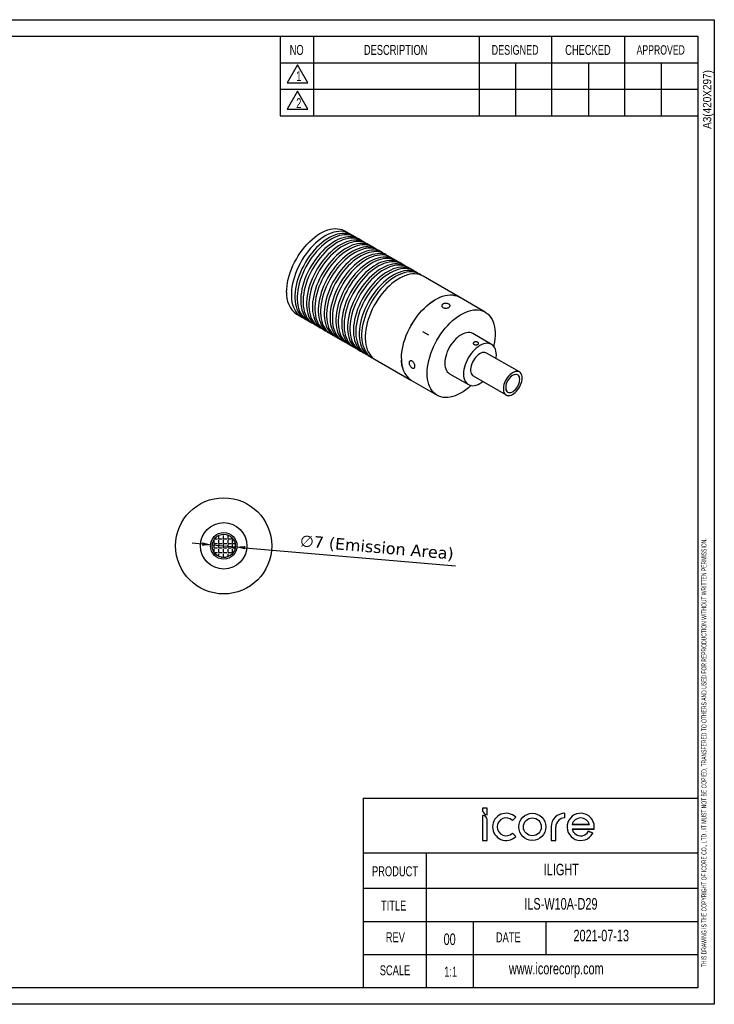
# Model space of a CAD drawing. Header units: millimetres. Extents: x 0 to 420, y 0 to 297.
# Tile 2 of 2: x 210 to 420, y 0 to 297. Entities that reach past the tile are written whole.
import ezdxf

# ---------------------------------------------------------------- set-up
doc = ezdxf.new("R2010")
doc.units = ezdxf.units.MM
doc.layers.get('0').update_dxf_attribs({"color": 3, "lineweight": 30})
doc.layers.add('Dimension', color=7, linetype='Continuous', lineweight=30)
doc.layers.add('SLD-0', color=3, linetype='Continuous')
doc.layers.add('SLD-0_0', color=3, linetype='Continuous')
doc.styles.add('SLDTEXTSTYLE0', font='TXT', dxfattribs={"width": 0.6})
doc.styles.add('SLDTEXTSTYLE1', font='TXT', dxfattribs={"width": 0.7})
doc.styles.add('SLDTEXTSTYLE2', font='TXT', dxfattribs={"width": 0.9})
doc.styles.get("Standard").update_dxf_attribs({"font": 'verdana.ttf'})
doc.dimstyles.new('ISO-iCore', dxfattribs={"dimtxt": 3.5, "dimasz": 3, "dimexe": 2, "dimexo": 1, "dimgap": 0.9, "dimtad": 1, "dimrnd": 0.0005, "dimzin": 12, "dimdsep": 46, "dimtxsty": 'Standard', "dimcen": 0, "dimclrd": 256, "dimclre": 256, "dimclrt": 2, "dimadec": 1, "dimazin": 2, "dimtfac": 1, "dimtmove": 0, "dimatfit": 3, "dimfxl": 1, "dimarcsym": 1})

# ---------------------------------------------------------------- blocks, each defined once
blk = doc.blocks.new('A')
for p, q in [((281.7, 242.89), (280.28, 243.7)), ((283.47, 241.86), (282.76, 242.27)), ((285.23, 240.84), (284.53, 241.25)), ((287, 239.82), (286.29, 240.23)), ((288.77, 238.8), (288.06, 239.21)), ((290.54, 237.78), (289.83, 238.19)), ((292.31, 236.76), (291.6, 237.17)), ((294.07, 235.74), (293.37, 236.15)), ((295.84, 234.72), (295.13, 235.13)), ((297.61, 233.7), (296.9, 234.11)), ((299.38, 232.68), (298.67, 233.09)), ((301.14, 231.66), (300.44, 232.07)), ((302.91, 230.64), (302.2, 231.05)), ((314.93, 223.7), (303.97, 230.03)), ((322.71, 219.21), (314.93, 223.7)), ((265.79, 218.59), (267.2, 217.77)), ((268.26, 217.16), (268.97, 216.75)), ((270.03, 216.14), (270.74, 215.73)), ((271.8, 215.12), (272.5, 214.71)), ((273.56, 214.1), (274.27, 213.69)), ((275.33, 213.08), (276.04, 212.67)), ((277.1, 212.06), (277.81, 211.65)), ((278.87, 211.03), (279.57, 210.63)), ((303.79, 213.39), (305.63, 212.33)), ((324.62, 209.45), (318.96, 212.71)), ((280.63, 210.01), (281.34, 209.61)), ((282.4, 208.99), (283.11, 208.59)), ((284.17, 207.97), (284.88, 207.56)), ((285.94, 206.95), (286.65, 206.54)), ((287.71, 205.93), (288.41, 205.52)), ((333.02, 201.14), (323.12, 206.85)), ((289.47, 204.91), (300.43, 198.58)), ((311.96, 200.59), (317.62, 197.32)), ((319.12, 199.92), (329.02, 194.21)), ((300.43, 198.58), (308.21, 194.09))]:
    blk.add_line(p, q)
at = {"flags": 128}
for points in [[(262.78, 225.23), (262.81, 226.16), (262.91, 227.13), (263.06, 228.12), (263.27, 229.12), (263.54, 230.14), (263.87, 231.17), (264.26, 232.19), (264.69, 233.21), (265.18, 234.22), (265.72, 235.21), (266.29, 236.17), (266.91, 237.11), (267.57, 238), (268.26, 238.86), (268.97, 239.67), (269.72, 240.43), (270.48, 241.13), (271.25, 241.78), (272.04, 242.36), (272.84, 242.87), (273.63, 243.31), (274.42, 243.68), (275.21, 243.97), (275.98, 244.18), (276.73, 244.32), (277.46, 244.38), (278.16, 244.36), (278.83, 244.26), (279.47, 244.08), (280.07, 243.82), (280.28, 243.7)], [(282.21, 242.55), (281.77, 242.84), (281.19, 243.14), (280.57, 243.36), (279.92, 243.5), (279.23, 243.56), (278.51, 243.54), (277.77, 243.45), (277.01, 243.27), (276.23, 243.02), (275.44, 242.68), (274.65, 242.28), (273.85, 241.8), (273.06, 241.26), (272.28, 240.65), (271.51, 239.97), (270.76, 239.24), (270.03, 238.46), (269.32, 237.62), (268.65, 236.74), (268.01, 235.83), (267.41, 234.88), (266.86, 233.9), (266.35, 232.9), (265.88, 231.89), (265.47, 230.87), (265.12, 229.84), (264.81, 228.82), (264.57, 227.8), (264.39, 226.8), (264.27, 225.82), (264.2, 224.87), (264.2, 223.95), (264.27, 223.07), (264.39, 222.24), (264.57, 221.45), (264.81, 220.72), (265.12, 220.04), (265.47, 219.43), (265.88, 218.88), (266.35, 218.4), (266.86, 217.99), (267.41, 217.65), (267.75, 217.5)], [(282.76, 242.27), (282.25, 242.53), (281.63, 242.75), (280.98, 242.89), (280.29, 242.95), (279.57, 242.93), (278.83, 242.83), (278.07, 242.66), (277.29, 242.4), (276.5, 242.07), (275.71, 241.67), (274.91, 241.19), (274.12, 240.65), (273.34, 240.03), (272.57, 239.36), (271.82, 238.63), (271.09, 237.84), (270.38, 237.01), (269.71, 236.13), (269.07, 235.22), (268.47, 234.27), (267.92, 233.29), (267.41, 232.29), (266.94, 231.28), (266.53, 230.25), (266.18, 229.23), (265.88, 228.2), (265.63, 227.19), (265.45, 226.19), (265.33, 225.21), (265.26, 224.26), (265.26, 223.34), (265.33, 222.46), (265.45, 221.63), (265.63, 220.84), (265.88, 220.1), (266.18, 219.43), (266.53, 218.81), (266.94, 218.26), (267.41, 217.78), (267.92, 217.38), (268.26, 217.16)], [(283.98, 241.53), (283.54, 241.82), (282.96, 242.12), (282.34, 242.34), (281.68, 242.48), (281, 242.54), (280.28, 242.52), (279.54, 242.43), (278.77, 242.25), (278, 241.99), (277.21, 241.66), (276.42, 241.26), (275.62, 240.78), (274.83, 240.24), (274.05, 239.63), (273.28, 238.95), (272.52, 238.22), (271.79, 237.44), (271.09, 236.6), (270.42, 235.72), (269.78, 234.81), (269.18, 233.86), (268.62, 232.88), (268.11, 231.88), (267.65, 230.87), (267.24, 229.84), (266.88, 228.82), (266.58, 227.79), (266.34, 226.78), (266.16, 225.78), (266.03, 224.8), (265.97, 223.85), (265.97, 222.93), (266.03, 222.05), (266.16, 221.22), (266.34, 220.43), (266.58, 219.7), (266.88, 219.02), (267.24, 218.4), (267.65, 217.86), (268.11, 217.38), (268.62, 216.97), (269.18, 216.63), (269.52, 216.48)], [(284.53, 241.25), (284.02, 241.51), (283.4, 241.73), (282.74, 241.87), (282.06, 241.93), (281.34, 241.91), (280.6, 241.81), (279.84, 241.64), (279.06, 241.38), (278.27, 241.05), (277.48, 240.65), (276.68, 240.17), (275.89, 239.62), (275.11, 239.01), (274.34, 238.34), (273.58, 237.61), (272.85, 236.82), (272.15, 235.99), (271.48, 235.11), (270.84, 234.19), (270.24, 233.24), (269.68, 232.27), (269.17, 231.27), (268.71, 230.26), (268.3, 229.23), (267.94, 228.21), (267.64, 227.18), (267.4, 226.17), (267.22, 225.17), (267.09, 224.19), (267.03, 223.24), (267.03, 222.32), (267.09, 221.44), (267.22, 220.61), (267.4, 219.82), (267.64, 219.08), (267.94, 218.41), (268.3, 217.79), (268.71, 217.24), (269.17, 216.76), (269.68, 216.36), (270.03, 216.14)], [(285.75, 240.5), (285.3, 240.8), (284.73, 241.1), (284.11, 241.32), (283.45, 241.46), (282.76, 241.52), (282.05, 241.5), (281.3, 241.41), (280.54, 241.23), (279.77, 240.97), (278.98, 240.64), (278.18, 240.24), (277.39, 239.76), (276.6, 239.22), (275.81, 238.61), (275.04, 237.93), (274.29, 237.2), (273.56, 236.41), (272.86, 235.58), (272.19, 234.7), (271.55, 233.79), (270.95, 232.84), (270.39, 231.86), (269.88, 230.86), (269.42, 229.85), (269.01, 228.82), (268.65, 227.8), (268.35, 226.77), (268.11, 225.76), (267.92, 224.76), (267.8, 223.78), (267.74, 222.83), (267.74, 221.91), (267.8, 221.03), (267.92, 220.2), (268.11, 219.41), (268.35, 218.68), (268.65, 218), (269.01, 217.38), (269.42, 216.84), (269.88, 216.36), (270.39, 215.95), (270.95, 215.61), (271.29, 215.46)], [(286.29, 240.23), (285.79, 240.49), (285.17, 240.71), (284.51, 240.85), (283.82, 240.91), (283.11, 240.89), (282.36, 240.79), (281.6, 240.62), (280.83, 240.36), (280.04, 240.03), (279.24, 239.63), (278.45, 239.15), (277.66, 238.6), (276.87, 237.99), (276.1, 237.32), (275.35, 236.59), (274.62, 235.8), (273.92, 234.97), (273.25, 234.09), (272.61, 233.17), (272.01, 232.22), (271.45, 231.25), (270.94, 230.25), (270.48, 229.24), (270.07, 228.21), (269.71, 227.19), (269.41, 226.16), (269.17, 225.15), (268.98, 224.15), (268.86, 223.17), (268.8, 222.22), (268.8, 221.3), (268.86, 220.42), (268.98, 219.58), (269.17, 218.8), (269.41, 218.06), (269.71, 217.39), (270.07, 216.77), (270.48, 216.22), (270.94, 215.74), (271.45, 215.33), (271.8, 215.12)], [(287.51, 239.48), (287.07, 239.78), (286.49, 240.08), (285.88, 240.3), (285.22, 240.44), (284.53, 240.5), (283.81, 240.48), (283.07, 240.38), (282.31, 240.21), (281.53, 239.95), (280.75, 239.62), (279.95, 239.22), (279.16, 238.74), (278.37, 238.2), (277.58, 237.58), (276.81, 236.91), (276.06, 236.18), (275.33, 235.39), (274.63, 234.56), (273.95, 233.68), (273.32, 232.77), (272.72, 231.82), (272.16, 230.84), (271.65, 229.84), (271.19, 228.83), (270.78, 227.8), (270.42, 226.78), (270.12, 225.75), (269.88, 224.74), (269.69, 223.74), (269.57, 222.76), (269.51, 221.81), (269.51, 220.89), (269.57, 220.01), (269.69, 219.18), (269.88, 218.39), (270.12, 217.65), (270.42, 216.98), (270.78, 216.36), (271.19, 215.81), (271.65, 215.33), (272.16, 214.93), (272.72, 214.59), (273.05, 214.44)], [(288.06, 239.21), (287.55, 239.47), (286.94, 239.69), (286.28, 239.83), (285.59, 239.89), (284.87, 239.87), (284.13, 239.77), (283.37, 239.6), (282.59, 239.34), (281.81, 239.01), (281.01, 238.61), (280.22, 238.13), (279.43, 237.58), (278.64, 236.97), (277.87, 236.3), (277.12, 235.57), (276.39, 234.78), (275.69, 233.95), (275.01, 233.07), (274.38, 232.15), (273.78, 231.2), (273.22, 230.23), (272.71, 229.23), (272.25, 228.21), (271.84, 227.19), (271.48, 226.16), (271.18, 225.14), (270.94, 224.13), (270.75, 223.13), (270.63, 222.15), (270.57, 221.2), (270.57, 220.28), (270.63, 219.4), (270.75, 218.56), (270.94, 217.78), (271.18, 217.04), (271.48, 216.37), (271.84, 215.75), (272.25, 215.2), (272.71, 214.72), (273.22, 214.31), (273.56, 214.1)], [(289.28, 238.46), (288.84, 238.76), (288.26, 239.06), (287.64, 239.28), (286.99, 239.42), (286.3, 239.48), (285.58, 239.46), (284.84, 239.36), (284.08, 239.19), (283.3, 238.93), (282.51, 238.6), (281.72, 238.2), (280.92, 237.72), (280.13, 237.18), (279.35, 236.56), (278.58, 235.89), (277.83, 235.16), (277.1, 234.37), (276.39, 233.54), (275.72, 232.66), (275.08, 231.75), (274.48, 230.8), (273.93, 229.82), (273.42, 228.82), (272.95, 227.81), (272.54, 226.78), (272.19, 225.76), (271.89, 224.73), (271.64, 223.72), (271.46, 222.72), (271.34, 221.74), (271.27, 220.79), (271.27, 219.87), (271.34, 218.99), (271.46, 218.16), (271.64, 217.37), (271.89, 216.63), (272.19, 215.96), (272.54, 215.34), (272.95, 214.79), (273.42, 214.31), (273.93, 213.91), (274.48, 213.57), (274.82, 213.42)], [(289.83, 238.19), (289.32, 238.45), (288.7, 238.66), (288.05, 238.81), (287.36, 238.87), (286.64, 238.85), (285.9, 238.75), (285.14, 238.58), (284.36, 238.32), (283.57, 237.99), (282.78, 237.59), (281.98, 237.11), (281.19, 236.56), (280.41, 235.95), (279.64, 235.28), (278.89, 234.55), (278.16, 233.76), (277.45, 232.93), (276.78, 232.05), (276.14, 231.13), (275.54, 230.18), (274.99, 229.21), (274.48, 228.21), (274.01, 227.19), (273.6, 226.17), (273.25, 225.14), (272.95, 224.12), (272.7, 223.11), (272.52, 222.11), (272.4, 221.13), (272.34, 220.18), (272.34, 219.26), (272.4, 218.38), (272.52, 217.54), (272.7, 216.76), (272.95, 216.02), (273.25, 215.35), (273.6, 214.73), (274.01, 214.18), (274.48, 213.7), (274.99, 213.29), (275.33, 213.08)], [(291.05, 237.44), (290.61, 237.74), (290.03, 238.04), (289.41, 238.26), (288.76, 238.4), (288.07, 238.46), (287.35, 238.44), (286.61, 238.34), (285.85, 238.17), (285.07, 237.91), (284.28, 237.58), (283.49, 237.18), (282.69, 236.7), (281.9, 236.15), (281.12, 235.54), (280.35, 234.87), (279.6, 234.14), (278.87, 233.35), (278.16, 232.52), (277.49, 231.64), (276.85, 230.72), (276.25, 229.78), (275.7, 228.8), (275.18, 227.8), (274.72, 226.79), (274.31, 225.76), (273.95, 224.74), (273.65, 223.71), (273.41, 222.7), (273.23, 221.7), (273.1, 220.72), (273.04, 219.77), (273.04, 218.85), (273.1, 217.97), (273.23, 217.14), (273.41, 216.35), (273.65, 215.61), (273.95, 214.94), (274.31, 214.32), (274.72, 213.77), (275.18, 213.29), (275.7, 212.89), (276.25, 212.55), (276.59, 212.39)], [(291.6, 237.17), (291.09, 237.43), (290.47, 237.64), (289.82, 237.79), (289.13, 237.85), (288.41, 237.83), (287.67, 237.73), (286.91, 237.55), (286.13, 237.3), (285.34, 236.97), (284.55, 236.57), (283.75, 236.09), (282.96, 235.54), (282.18, 234.93), (281.41, 234.26), (280.66, 233.53), (279.93, 232.74), (279.22, 231.91), (278.55, 231.03), (277.91, 230.11), (277.31, 229.16), (276.76, 228.19), (276.24, 227.19), (275.78, 226.17), (275.37, 225.15), (275.01, 224.12), (274.71, 223.1), (274.47, 222.09), (274.29, 221.09), (274.17, 220.11), (274.1, 219.16), (274.1, 218.24), (274.17, 217.36), (274.29, 216.52), (274.47, 215.74), (274.71, 215), (275.01, 214.32), (275.37, 213.71), (275.78, 213.16), (276.24, 212.68), (276.76, 212.27), (277.1, 212.06)], [(292.82, 236.42), (292.38, 236.72), (291.8, 237.02), (291.18, 237.24), (290.52, 237.38), (289.83, 237.44), (289.12, 237.42), (288.38, 237.32), (287.61, 237.15), (286.84, 236.89), (286.05, 236.56), (285.25, 236.16), (284.46, 235.68), (283.67, 235.13), (282.89, 234.52), (282.12, 233.85), (281.36, 233.12), (280.63, 232.33), (279.93, 231.5), (279.26, 230.62), (278.62, 229.7), (278.02, 228.75), (277.46, 227.78), (276.95, 226.78), (276.49, 225.77), (276.08, 224.74), (275.72, 223.72), (275.42, 222.69), (275.18, 221.68), (275, 220.68), (274.87, 219.7), (274.81, 218.75), (274.81, 217.83), (274.87, 216.95), (275, 216.11), (275.18, 215.33), (275.42, 214.59), (275.72, 213.92), (276.08, 213.3), (276.49, 212.75), (276.95, 212.27), (277.46, 211.86), (278.02, 211.53), (278.36, 211.37)], [(293.37, 236.15), (292.86, 236.4), (292.24, 236.62), (291.58, 236.76), (290.89, 236.83), (290.18, 236.81), (289.44, 236.71), (288.67, 236.53), (287.9, 236.28), (287.11, 235.95), (286.32, 235.54), (285.52, 235.07), (284.73, 234.52), (283.95, 233.91), (283.18, 233.24), (282.42, 232.51), (281.69, 231.72), (280.99, 230.89), (280.32, 230.01), (279.68, 229.09), (279.08, 228.14), (278.52, 227.17), (278.01, 226.17), (277.55, 225.15), (277.14, 224.13), (276.78, 223.1), (276.48, 222.08), (276.24, 221.07), (276.06, 220.07), (275.93, 219.09), (275.87, 218.14), (275.87, 217.22), (275.93, 216.34), (276.06, 215.5), (276.24, 214.71), (276.48, 213.98), (276.78, 213.3), (277.14, 212.69), (277.55, 212.14), (278.01, 211.66), (278.52, 211.25), (278.87, 211.03)], [(294.58, 235.4), (294.14, 235.7), (293.57, 236), (292.95, 236.22), (292.29, 236.36), (291.6, 236.42), (290.88, 236.4), (290.14, 236.3), (289.38, 236.13), (288.6, 235.87), (287.82, 235.54), (287.02, 235.14), (286.23, 234.66), (285.44, 234.11), (284.65, 233.5), (283.88, 232.83), (283.13, 232.1), (282.4, 231.31), (281.7, 230.48), (281.02, 229.6), (280.39, 228.68), (279.79, 227.73), (279.23, 226.76), (278.72, 225.76), (278.26, 224.74), (277.85, 223.72), (277.49, 222.7), (277.19, 221.67), (276.95, 220.66), (276.76, 219.66), (276.64, 218.68), (276.58, 217.73), (276.58, 216.81), (276.64, 215.93), (276.76, 215.09), (276.95, 214.31), (277.19, 213.57), (277.49, 212.9), (277.85, 212.28), (278.26, 211.73), (278.72, 211.25), (279.23, 210.84), (279.79, 210.51), (280.12, 210.35)], [(295.13, 235.13), (294.63, 235.38), (294.01, 235.6), (293.35, 235.74), (292.66, 235.81), (291.95, 235.79), (291.2, 235.69), (290.44, 235.51), (289.66, 235.26), (288.88, 234.93), (288.08, 234.52), (287.29, 234.05), (286.5, 233.5), (285.71, 232.89), (284.94, 232.22), (284.19, 231.49), (283.46, 230.7), (282.76, 229.87), (282.09, 228.99), (281.45, 228.07), (280.85, 227.12), (280.29, 226.14), (279.78, 225.15), (279.32, 224.13), (278.91, 223.11), (278.55, 222.08), (278.25, 221.06), (278.01, 220.04), (277.82, 219.05), (277.7, 218.07), (277.64, 217.12), (277.64, 216.2), (277.7, 215.32), (277.82, 214.48), (278.01, 213.69), (278.25, 212.96), (278.55, 212.28), (278.91, 211.67), (279.32, 211.12), (279.78, 210.64), (280.29, 210.23), (280.63, 210.01)], [(296.35, 234.38), (295.91, 234.68), (295.33, 234.98), (294.71, 235.2), (294.06, 235.34), (293.37, 235.4), (292.65, 235.38), (291.91, 235.28), (291.15, 235.11), (290.37, 234.85), (289.58, 234.52), (288.79, 234.12), (288, 233.64), (287.2, 233.09), (286.42, 232.48), (285.65, 231.81), (284.9, 231.08), (284.17, 230.29), (283.46, 229.46), (282.79, 228.58), (282.15, 227.66), (281.56, 226.71), (281, 225.74), (280.49, 224.74), (280.03, 223.72), (279.61, 222.7), (279.26, 221.67), (278.96, 220.65), (278.71, 219.64), (278.53, 218.64), (278.41, 217.66), (278.35, 216.71), (278.35, 215.79), (278.41, 214.91), (278.53, 214.07), (278.71, 213.29), (278.96, 212.55), (279.26, 211.88), (279.61, 211.26), (280.03, 210.71), (280.49, 210.23), (281, 209.82), (281.56, 209.49), (281.89, 209.33)], [(296.9, 234.11), (296.39, 234.36), (295.77, 234.58), (295.12, 234.72), (294.43, 234.79), (293.71, 234.77), (292.97, 234.67), (292.21, 234.49), (291.43, 234.24), (290.64, 233.91), (289.85, 233.5), (289.06, 233.03), (288.26, 232.48), (287.48, 231.87), (286.71, 231.2), (285.96, 230.46), (285.23, 229.68), (284.53, 228.85), (283.85, 227.97), (283.22, 227.05), (282.62, 226.1), (282.06, 225.12), (281.55, 224.13), (281.09, 223.11), (280.67, 222.09), (280.32, 221.06), (280.02, 220.04), (279.77, 219.02), (279.59, 218.02), (279.47, 217.05), (279.41, 216.1), (279.41, 215.18), (279.47, 214.3), (279.59, 213.46), (279.77, 212.67), (280.02, 211.94), (280.32, 211.26), (280.67, 210.65), (281.09, 210.1), (281.55, 209.62), (282.06, 209.21), (282.4, 208.99)], [(298.12, 233.36), (297.68, 233.66), (297.1, 233.96), (296.48, 234.17), (295.83, 234.32), (295.14, 234.38), (294.42, 234.36), (293.68, 234.26), (292.92, 234.09), (292.14, 233.83), (291.35, 233.5), (290.56, 233.1), (289.76, 232.62), (288.97, 232.07), (288.19, 231.46), (287.42, 230.79), (286.67, 230.06), (285.94, 229.27), (285.23, 228.44), (284.56, 227.56), (283.92, 226.64), (283.32, 225.69), (282.77, 224.72), (282.26, 223.72), (281.79, 222.7), (281.38, 221.68), (281.03, 220.65), (280.72, 219.63), (280.48, 218.62), (280.3, 217.62), (280.18, 216.64), (280.11, 215.69), (280.11, 214.77), (280.18, 213.89), (280.3, 213.05), (280.48, 212.27), (280.72, 211.53), (281.03, 210.86), (281.38, 210.24), (281.79, 209.69), (282.26, 209.21), (282.77, 208.8), (283.32, 208.47), (283.66, 208.31)], [(298.67, 233.09), (298.16, 233.34), (297.54, 233.56), (296.89, 233.7), (296.2, 233.76), (295.48, 233.75), (294.74, 233.65), (293.98, 233.47), (293.2, 233.22), (292.41, 232.89), (291.62, 232.48), (290.82, 232.01), (290.03, 231.46), (289.25, 230.85), (288.48, 230.18), (287.73, 229.44), (287, 228.66), (286.29, 227.82), (285.62, 226.95), (284.98, 226.03), (284.38, 225.08), (283.83, 224.1), (283.32, 223.11), (282.85, 222.09), (282.44, 221.07), (282.09, 220.04), (281.79, 219.02), (281.54, 218), (281.36, 217), (281.24, 216.03), (281.17, 215.08), (281.17, 214.16), (281.24, 213.28), (281.36, 212.44), (281.54, 211.65), (281.79, 210.92), (282.09, 210.24), (282.44, 209.63), (282.85, 209.08), (283.32, 208.6), (283.83, 208.19), (284.17, 207.97)], [(299.89, 232.34), (299.45, 232.64), (298.87, 232.93), (298.25, 233.15), (297.59, 233.29), (296.91, 233.36), (296.19, 233.34), (295.45, 233.24), (294.68, 233.06), (293.91, 232.81), (293.12, 232.48), (292.33, 232.07), (291.53, 231.6), (290.74, 231.05), (289.96, 230.44), (289.19, 229.77), (288.43, 229.04), (287.7, 228.25), (287, 227.42), (286.33, 226.54), (285.69, 225.62), (285.09, 224.67), (284.53, 223.7), (284.02, 222.7), (283.56, 221.68), (283.15, 220.66), (282.79, 219.63), (282.49, 218.61), (282.25, 217.6), (282.07, 216.6), (281.94, 215.62), (281.88, 214.67), (281.88, 213.75), (281.94, 212.87), (282.07, 212.03), (282.25, 211.25), (282.49, 210.51), (282.79, 209.83), (283.15, 209.22), (283.56, 208.67), (284.02, 208.19), (284.53, 207.78), (285.09, 207.45), (285.43, 207.29)], [(300.44, 232.07), (299.93, 232.32), (299.31, 232.54), (298.65, 232.68), (297.97, 232.74), (297.25, 232.73), (296.51, 232.63), (295.75, 232.45), (294.97, 232.2), (294.18, 231.87), (293.39, 231.46), (292.59, 230.99), (291.8, 230.44), (291.02, 229.83), (290.25, 229.16), (289.49, 228.42), (288.76, 227.64), (288.06, 226.8), (287.39, 225.93), (286.75, 225.01), (286.15, 224.06), (285.59, 223.08), (285.08, 222.09), (284.62, 221.07), (284.21, 220.05), (283.85, 219.02), (283.55, 218), (283.31, 216.98), (283.13, 215.98), (283, 215.01), (282.94, 214.05), (282.94, 213.14), (283, 212.26), (283.13, 211.42), (283.31, 210.63), (283.55, 209.9), (283.85, 209.22), (284.21, 208.61), (284.62, 208.06), (285.08, 207.58), (285.59, 207.17), (285.94, 206.95)], [(301.66, 231.32), (301.21, 231.62), (300.64, 231.91), (300.02, 232.13), (299.36, 232.27), (298.67, 232.34), (297.96, 232.32), (297.21, 232.22), (296.45, 232.04), (295.68, 231.79), (294.89, 231.46), (294.09, 231.05), (293.3, 230.58), (292.51, 230.03), (291.72, 229.42), (290.95, 228.75), (290.2, 228.02), (289.47, 227.23), (288.77, 226.4), (288.1, 225.52), (287.46, 224.6), (286.86, 223.65), (286.3, 222.68), (285.79, 221.68), (285.33, 220.66), (284.92, 219.64), (284.56, 218.61), (284.26, 217.59), (284.02, 216.57), (283.83, 215.58), (283.71, 214.6), (283.65, 213.65), (283.65, 212.73), (283.71, 211.85), (283.83, 211.01), (284.02, 210.22), (284.26, 209.49), (284.56, 208.81), (284.92, 208.2), (285.33, 207.65), (285.79, 207.17), (286.3, 206.76), (286.86, 206.43), (287.2, 206.27)], [(302.2, 231.05), (301.7, 231.3), (301.08, 231.52), (300.42, 231.66), (299.73, 231.72), (299.02, 231.71), (298.27, 231.61), (297.51, 231.43), (296.74, 231.18), (295.95, 230.85), (295.15, 230.44), (294.36, 229.97), (293.57, 229.42), (292.78, 228.81), (292.01, 228.13), (291.26, 227.4), (290.53, 226.62), (289.83, 225.78), (289.16, 224.91), (288.52, 223.99), (287.92, 223.04), (287.36, 222.06), (286.85, 221.06), (286.39, 220.05), (285.98, 219.03), (285.62, 218), (285.32, 216.98), (285.08, 215.96), (284.89, 214.96), (284.77, 213.99), (284.71, 213.03), (284.71, 212.12), (284.77, 211.24), (284.89, 210.4), (285.08, 209.61), (285.32, 208.88), (285.62, 208.2), (285.98, 207.59), (286.39, 207.04), (286.85, 206.56), (287.36, 206.15), (287.71, 205.93)], [(303.42, 230.3), (302.98, 230.6), (302.4, 230.89), (301.79, 231.11), (301.13, 231.25), (300.44, 231.32), (299.72, 231.3), (298.98, 231.2), (298.22, 231.02), (297.44, 230.77), (296.66, 230.44), (295.86, 230.03), (295.07, 229.56), (294.27, 229.01), (293.49, 228.4), (292.72, 227.73), (291.97, 226.99), (291.24, 226.21), (290.54, 225.38), (289.86, 224.5), (289.23, 223.58), (288.63, 222.63), (288.07, 221.65), (287.56, 220.66), (287.1, 219.64), (286.69, 218.62), (286.33, 217.59), (286.03, 216.57), (285.78, 215.55), (285.6, 214.56), (285.48, 213.58), (285.42, 212.63), (285.42, 211.71), (285.48, 210.83), (285.6, 209.99), (285.78, 209.2), (286.03, 208.47), (286.33, 207.79), (286.69, 207.18), (287.1, 206.63), (287.56, 206.15), (288.07, 205.74), (288.63, 205.41), (288.96, 205.25)], [(303.97, 230.03), (303.46, 230.28), (302.85, 230.5), (302.19, 230.64), (301.5, 230.7), (300.78, 230.69), (300.04, 230.59), (299.28, 230.41), (298.5, 230.16), (297.72, 229.83), (296.92, 229.42), (296.13, 228.94), (295.34, 228.4), (294.55, 227.79), (293.78, 227.11), (293.03, 226.38), (292.3, 225.6), (291.6, 224.76), (290.92, 223.89), (290.29, 222.97), (289.69, 222.02), (289.13, 221.04), (288.62, 220.04), (288.16, 219.03), (287.75, 218.01), (287.39, 216.98), (287.09, 215.96), (286.85, 214.94), (286.66, 213.94), (286.54, 212.96), (286.48, 212.01), (286.48, 211.1), (286.54, 210.22), (286.66, 209.38), (286.85, 208.59), (287.09, 207.86), (287.39, 207.18), (287.75, 206.57), (288.16, 206.02), (288.62, 205.54), (289.13, 205.13), (289.47, 204.91)], [(297.43, 205.21), (297.46, 206.14), (297.55, 207.11), (297.7, 208.1), (297.92, 209.1), (298.19, 210.12), (298.52, 211.15), (298.9, 212.18), (299.33, 213.2), (299.82, 214.2), (300.35, 215.19), (300.93, 216.16), (301.55, 217.09), (302.21, 217.99), (302.89, 218.85), (303.61, 219.66), (304.35, 220.42), (305.11, 221.12), (305.89, 221.76), (306.68, 222.34), (307.47, 222.86), (308.27, 223.3), (309.06, 223.67), (309.84, 223.96), (310.61, 224.18), (311.36, 224.32), (312.09, 224.38), (312.8, 224.36), (313.47, 224.26), (314.11, 224.08), (314.71, 223.82), (314.93, 223.7)], [(297.43, 205.22), (297.46, 206.16), (297.55, 207.12), (297.71, 208.11), (297.92, 209.12), (298.19, 210.14), (298.52, 211.17), (298.9, 212.19), (299.34, 213.21), (299.83, 214.22), (300.36, 215.21), (300.94, 216.17), (301.56, 217.1), (302.22, 218), (302.9, 218.86), (303.62, 219.67), (304.36, 220.43), (305.13, 221.13), (305.9, 221.77), (306.69, 222.35), (307.48, 222.86), (308.28, 223.31), (309.07, 223.67), (309.85, 223.97), (310.62, 224.18), (311.38, 224.32), (312.11, 224.38), (312.81, 224.36), (313.48, 224.25), (314.12, 224.07), (314.72, 223.82), (314.93, 223.7)], [(305.21, 200.72), (305.24, 201.65), (305.33, 202.62), (305.48, 203.61), (305.69, 204.61), (305.97, 205.63), (306.29, 206.66), (306.68, 207.69), (307.11, 208.71), (307.6, 209.71), (308.13, 210.7), (308.71, 211.67), (309.33, 212.6), (309.98, 213.5), (310.67, 214.36), (311.39, 215.17), (312.13, 215.93), (312.89, 216.63), (313.67, 217.27), (314.46, 217.85), (315.25, 218.37), (316.05, 218.81), (316.84, 219.18), (317.62, 219.47), (318.39, 219.69), (319.14, 219.83), (319.87, 219.89), (320.58, 219.87), (321.25, 219.77), (321.89, 219.59), (322.49, 219.33), (323.05, 219), (323.56, 218.59), (324.02, 218.11), (324.43, 217.56), (324.79, 216.95), (325.09, 216.27), (325.34, 215.54), (325.52, 214.75), (325.64, 213.92), (325.71, 213.04), (325.71, 212.12), (325.65, 211.17), (325.52, 210.19), (325.34, 209.19), (325.28, 208.89)], [(318.96, 212.71), (318.96, 212.72), (318.54, 212.9), (318.09, 213.01), (317.6, 213.04), (317.09, 212.99), (316.56, 212.86), (316.01, 212.65), (315.46, 212.36), (314.9, 212.01), (314.35, 211.58), (313.82, 211.1), (313.31, 210.56), (312.82, 209.96), (312.37, 209.33), (311.96, 208.67), (311.59, 207.97), (311.27, 207.27), (311, 206.55), (310.79, 205.83), (310.63, 205.13), (310.54, 204.44), (310.51, 203.79), (310.54, 203.17), (310.64, 202.59), (310.79, 202.06), (311, 201.59), (311.27, 201.19), (311.6, 200.85), (311.96, 200.59)], [(326.07, 206.25), (326.04, 206.87), (325.94, 207.45), (325.79, 207.98), (325.58, 208.45), (325.31, 208.85), (324.98, 209.19), (324.61, 209.45), (324.2, 209.64), (323.75, 209.75), (323.26, 209.78), (322.75, 209.72), (322.21, 209.59), (321.67, 209.38), (321.11, 209.1), (320.56, 208.74), (320.01, 208.32), (319.48, 207.83), (318.97, 207.29), (318.48, 206.7), (318.03, 206.07), (317.61, 205.4), (317.24, 204.71), (316.92, 204), (316.66, 203.28), (316.44, 202.57), (316.29, 201.86), (316.2, 201.18), (316.17, 200.52), (316.2, 199.9), (316.29, 199.32), (316.45, 198.8), (316.66, 198.33), (316.93, 197.92), (317.25, 197.59), (317.62, 197.32), (318.04, 197.13), (318.49, 197.03), (318.98, 197), (319.49, 197.05), (320.02, 197.18), (320.57, 197.39), (321.12, 197.67), (321.68, 198.03), (321.99, 198.26)], [(323.12, 206.85), (322.92, 206.94), (322.59, 207.03), (322.22, 207.03), (321.83, 206.96), (321.42, 206.81), (321.01, 206.59), (320.6, 206.3), (320.2, 205.95), (319.82, 205.54), (319.47, 205.09), (319.15, 204.6), (318.88, 204.09), (318.65, 203.56), (318.48, 203.02), (318.36, 202.5), (318.3, 201.99), (318.3, 201.52), (318.36, 201.08), (318.48, 200.69), (318.65, 200.36), (318.88, 200.1), (319.12, 199.92)], [(325.99, 205.19), (326.04, 205.59), (326.07, 206.25)], [(318.43, 197.03), (318.41, 197.02), (317.64, 196.34), (316.86, 195.73), (316.07, 195.18), (315.28, 194.71), (314.48, 194.3), (313.69, 193.97), (312.92, 193.71), (312.15, 193.54), (311.41, 193.44), (310.69, 193.42), (310.01, 193.48), (309.35, 193.62), (308.73, 193.84), (308.15, 194.13), (307.62, 194.5), (307.13, 194.94), (306.69, 195.46), (306.3, 196.04), (305.97, 196.68), (305.7, 197.39), (305.49, 198.15), (305.33, 198.96), (305.24, 199.82), (305.21, 200.72)], [(333.85, 199.31), (333.82, 199.77), (333.73, 200.18), (333.58, 200.54), (333.37, 200.84), (333.12, 201.07), (332.82, 201.23), (332.49, 201.31), (332.12, 201.32), (331.73, 201.24), (331.32, 201.09), (330.91, 200.87), (330.5, 200.58), (330.1, 200.23), (329.72, 199.83), (329.37, 199.37), (329.05, 198.89), (328.78, 198.37), (328.55, 197.84), (328.37, 197.31), (328.26, 196.78), (328.2, 196.28), (328.2, 195.8), (328.26, 195.36), (328.38, 194.98), (328.55, 194.65), (328.78, 194.38), (329.06, 194.19), (329.37, 194.06), (329.73, 194.02), (330.11, 194.05), (330.51, 194.16), (330.92, 194.35), (331.33, 194.61), (331.74, 194.93), (332.13, 195.31), (332.49, 195.74), (332.83, 196.21), (333.13, 196.71), (333.38, 197.24), (333.58, 197.77), (333.73, 198.3), (333.82, 198.82), (333.85, 199.31)], [(333.14, 198.9), (333.11, 199.29), (333.02, 199.64), (332.87, 199.94), (332.67, 200.16), (332.42, 200.32), (332.13, 200.4), (331.81, 200.4), (331.46, 200.32), (331.11, 200.17), (330.75, 199.95), (330.4, 199.65), (330.06, 199.31), (329.76, 198.91), (329.49, 198.48), (329.26, 198.03), (329.08, 197.56), (328.96, 197.1), (328.9, 196.66), (328.9, 196.24), (328.96, 195.87), (329.08, 195.55), (329.26, 195.28), (329.49, 195.09), (329.76, 194.97), (330.06, 194.93), (330.4, 194.97), (330.75, 195.09), (331.11, 195.28), (331.46, 195.53), (331.81, 195.85), (332.13, 196.23), (332.42, 196.64), (332.67, 197.09), (332.87, 197.55), (333.02, 198.01), (333.11, 198.46), (333.14, 198.9)], [(333.14, 198.9), (333.11, 199.3), (333.02, 199.64), (332.87, 199.94), (332.67, 200.16), (332.42, 200.32), (332.13, 200.4), (331.81, 200.4), (331.46, 200.32), (331.11, 200.17), (330.75, 199.94), (330.39, 199.65), (330.06, 199.3), (329.75, 198.91), (329.48, 198.48), (329.26, 198.03), (329.08, 197.56), (328.96, 197.1), (328.9, 196.66), (328.9, 196.24), (328.97, 195.87), (329.09, 195.54), (329.26, 195.28), (329.49, 195.09), (329.76, 194.97), (330.07, 194.93), (330.4, 194.97), (330.75, 195.09), (331.11, 195.28), (331.47, 195.54), (331.81, 195.86), (332.13, 196.23), (332.42, 196.64), (332.67, 197.09), (332.87, 197.55), (333.02, 198.01), (333.11, 198.47), (333.14, 198.9)]]:
    blk.add_lwpolyline(points, dxfattribs=at)
for centre, radius, start, end in [((270.08, 224.53), 7.33, 174.5298, 234.1581), ((304.72, 204.52), 7.33, 174.5298, 234.1581), ((304.72, 204.52), 7.32, 174.5963, 234.186)]:
    blk.add_arc(centre, radius, start, end)
for points, knots in [([(309.97, 221.65), (310.08, 221.7), (310.3, 221.8), (310.71, 221.85), (311.14, 221.82), (311.53, 221.72), (311.85, 221.55), (312.06, 221.34), (312.13, 221.12), (312.05, 220.89), (311.85, 220.68), (311.53, 220.51), (311.13, 220.41), (310.71, 220.38), (310.3, 220.43), (309.95, 220.57), (309.7, 220.78), (309.59, 221.03), (309.61, 221.29), (309.76, 221.51), (309.91, 221.61), (309.97, 221.65)], [0, 0, 0, 0, 0.053553, 0.107101, 0.160774, 0.21453, 0.268149, 0.321627, 0.375177, 0.428901, 0.48263, 0.536187, 0.589664, 0.643276, 0.69703, 0.75071, 0.804215, 0.857718, 0.911393, 0.965148, 1, 1, 1, 1]), ([(319.34, 210.12), (319.41, 210.15), (319.55, 210.22), (319.82, 210.25), (320.09, 210.22), (320.34, 210.15), (320.55, 210.05), (320.68, 209.92), (320.73, 209.77), (320.68, 209.63), (320.55, 209.5), (320.34, 209.39), (320.09, 209.32), (319.82, 209.3), (319.56, 209.33), (319.33, 209.42), (319.18, 209.55), (319.1, 209.72), (319.12, 209.89), (319.21, 210.03), (319.3, 210.09), (319.34, 210.12)], [0, 0, 0, 0, 0.053451, 0.106893, 0.160552, 0.214359, 0.267929, 0.321245, 0.374689, 0.42844, 0.482201, 0.535661, 0.588978, 0.642529, 0.69633, 0.750009, 0.803378, 0.856736, 0.910397, 0.964203, 1, 1, 1, 1]), ([(300.65, 204.41), (300.75, 204.34), (300.94, 204.21), (301.2, 203.87), (301.38, 203.49), (301.49, 203.09), (301.51, 202.74), (301.43, 202.45), (301.27, 202.28), (301.03, 202.23), (300.75, 202.3), (300.45, 202.5), (300.16, 202.79), (299.92, 203.14), (299.76, 203.53), (299.71, 203.9), (299.77, 204.21), (299.92, 204.44), (300.16, 204.54), (300.42, 204.53), (300.58, 204.45), (300.65, 204.41)], [0, 0, 0, 0, 0.053553, 0.107101, 0.160774, 0.214529, 0.268149, 0.321627, 0.375178, 0.428902, 0.482631, 0.536188, 0.589663, 0.643276, 0.69703, 0.750709, 0.804215, 0.857719, 0.911394, 0.965149, 1, 1, 1, 1])]:
    blk.add_open_spline(points, degree=3, knots=knots)
blk = doc.blocks.new('*D65')
at = {"layer": 'Defpoints', "color": 0}
for p in [(268.43, 138.58), (275.41, 137.98)]:
    blk.add_point(p, dxfattribs=at)
at = {"layer": 'Dimension', "lineweight": -2}
for p, q in [((265.44, 138.84), (262.45, 139.1)), ((268.43, 138.58), (275.41, 137.98)), ((278.4, 137.72), (341.84, 132.26))]:
    blk.add_line(p, q, dxfattribs=at)
at = {"layer": 'Dimension'}
for points in [[(265.4, 138.34), (265.49, 139.34), (268.43, 138.58)], [(278.44, 138.22), (278.35, 137.23), (275.41, 137.98)]]:
    blk.add_solid(points, dxfattribs=at)
at = {"layer": 'Dimension', "color": 2, "insert": (318.12, 137.59), "char_height": 3.5, "attachment_point": 5, "rotation": 355.077}
blk.add_mtext('∅7 (Emission Area)', dxfattribs=at)

msp = doc.modelspace()

# ---------------------------------------------------------------- hatches: boundary and pattern name
at = {"layer": 'Dimension'}
h = msp.add_hatch(dxfattribs=at)
h.set_pattern_fill('ANGLE', scale=0.2)
h.set_pattern_definition([(0, (-13.1588, -60.7238), (0, 1.397), [1.016, -0.381]), (90, (-13.1588, -60.7238), (-1.397, 9e-17), [1.016, -0.381])])
h.paths.add_polyline_path([(275.419, 138.283, 1), (268.419, 138.283, 1)])

# ---------------------------------------------------------------- linework, layer by layer
for radius in [14.5, 7, 4, 3.5]:
    msp.add_circle((271.919, 138.283), radius)
at = {"layer": 'SLD-0', "color": 4, "linetype": 'Continuous', "lineweight": 25}
for p, q in [((0, 297), (420, 297)), ((420, 297), (420, 0)), ((5, 292), (415, 292)), ((289, 292), (289, 268)), ((299, 292), (299, 268)), ((349, 292), (349, 268)), ((371, 268), (371, 292)), ((393, 268), (393, 292)), ((415, 292), (415, 5)), ((289, 284), (415, 284)), ((360, 284), (360, 268)), ((382, 284), (382, 268)), ((404, 284), (404, 268)), ((289, 276), (415, 276)), ((289, 268), (415, 268)), ((415, 5), (5, 5)), ((420, 0), (0, 0))]:
    msp.add_line(p, q, dxfattribs=at)
at = {"layer": 'SLD-0', "linetype": 'Continuous', "lineweight": 25}
for p, q in [((294.205, 283.418), (291.063, 277.977)), ((297.346, 277.977), (294.205, 283.418)), ((291.063, 277.977), (297.346, 277.977)), ((294.205, 275.418), (291.063, 269.977)), ((297.346, 269.977), (294.205, 275.418)), ((291.063, 269.977), (297.346, 269.977))]:
    msp.add_line(p, q, dxfattribs=at)
at = {"layer": 'SLD-0', "color": 4}
for p, q in [((314.02, 62.192), (415, 62.192)), ((314.02, 62.192), (314.02, 5)), ((314.02, 45.74), (415, 45.74)), ((333.007, 45.74), (333.007, 5)), ((314.02, 35), (415, 35)), ((314.02, 25), (415, 25)), ((347.172, 25), (347.172, 5)), ((369.174, 25), (369.174, 15)), ((314.02, 15), (415, 15))]:
    msp.add_line(p, q, dxfattribs=at)
at = {"layer": 'SLD-0'}
for p, q in [((351.479, 59.182), (350.081, 59.182)), ((350.081, 59.182), (350.081, 58.505)), ((350.081, 59.182), (350.081, 58.505)), ((351.479, 59.182), (350.081, 59.182)), ((350.081, 56.983), (350.081, 49.423)), ((350.081, 56.983), (350.081, 49.423)), ((351.479, 57.133), (351.479, 59.182)), ((351.479, 57.133), (351.479, 59.182)), ((374.856, 56.218), (374.856, 57.616)), ((351.479, 49.423), (351.479, 55.627)), ((351.479, 49.423), (351.479, 55.627)), ((360.053, 56.416), (359.064, 55.427)), ((370.76, 53.513), (370.76, 49.423)), ((372.157, 49.423), (372.157, 53.528)), ((377.077, 54.216), (382.284, 54.216)), ((359.065, 51.611), (360.052, 50.624)), ((383.718, 52.816), (377.077, 52.816)), ((382.06, 52.249), (383.297, 51.591)), ((350.081, 49.423), (351.479, 49.423)), ((350.081, 49.423), (351.479, 49.423)), ((370.76, 49.423), (372.157, 49.423))]:
    msp.add_line(p, q, dxfattribs=at)
for centre, radius in [((365.082, 53.519), 4.096), ((365.082, 53.518), 2.699)]:
    msp.add_circle(centre, radius, dxfattribs=at)
for centre, radius, start, end in [((351.479, 58.531), 1.398, 181.04571, 269.99423), ((351.479, 58.531), 1.398, 181.04571, 269.99423), ((350.082, 55.585), 1.398, 1.71938, 90.0102), ((350.082, 55.585), 1.398, 1.71938, 90.0102), ((357.156, 53.521), 4.096, 44.98223, 314.98585), ((374.862, 53.513), 4.102, 90.08625, 180), ((379.682, 53.519), 4.097, 350.12178, 331.92843), ((357.156, 53.518), 2.698, 45.0087, 315.01379), ((374.863, 53.513), 2.706, 90.15148, 179.681), ((379.681, 53.516), 2.696, 15.04873, 164.95127), ((379.681, 53.516), 2.696, 195.04873, 331.957)]:
    msp.add_arc(centre, radius, start, end, dxfattribs=at)
at = {"layer": 'SLD-0_0'}
for p, q in [((351.479, 59.182), (350.081, 59.182)), ((350.081, 59.182), (350.081, 58.505)), ((350.081, 56.983), (350.081, 49.423)), ((351.479, 57.133), (351.479, 59.182)), ((374.856, 56.218), (374.856, 57.616)), ((351.479, 49.423), (351.479, 55.627)), ((359.064, 55.427), (360.053, 56.416)), ((370.76, 53.513), (370.76, 49.423)), ((372.157, 49.423), (372.157, 53.528)), ((382.284, 54.216), (377.077, 54.216)), ((360.052, 50.624), (359.065, 51.611)), ((377.077, 52.816), (383.718, 52.816)), ((383.297, 51.591), (382.06, 52.249)), ((350.081, 49.423), (351.479, 49.423)), ((370.76, 49.423), (372.157, 49.423))]:
    msp.add_line(p, q, dxfattribs=at)
for centre, radius in [((365.082, 53.519), 4.096), ((365.082, 53.518), 2.699)]:
    msp.add_circle(centre, radius, dxfattribs=at)
for centre, radius, start, end in [((351.479, 58.531), 1.398, 181.04571, 269.99423), ((350.082, 55.585), 1.398, 1.71938, 90.0102), ((357.156, 53.521), 4.096, 44.98223, 314.98585), ((374.862, 53.513), 4.102, 90.08625, 180), ((379.682, 53.519), 4.097, 350.12178, 331.92843), ((357.156, 53.518), 2.698, 45.0087, 315.01379), ((374.863, 53.513), 2.706, 90.15148, 179.681), ((379.681, 53.516), 2.696, 15.04873, 164.95127), ((379.681, 53.516), 2.696, 195.04873, 331.957)]:
    msp.add_arc(centre, radius, start, end, dxfattribs=at)

# ---------------------------------------------------------------- block references
msp.add_blockref('A', (28.137, -10.396))

# ---------------------------------------------------------------- texts
at = {"layer": 'SLD-0', "style": 'SLDTEXTSTYLE1'}
for s, insert, char_height, attachment_point in [('NO', (293.941, 289.381), 3, 2), ('DESCRIPTION', (323.822, 289.381), 3, 2), ('DESIGNED', (359.873, 289.327), 2.9, 2), ('CHECKED', (381.849, 289.372), 3, 2), ('APPROVED', (403.826, 289.289), 2.8, 2), ('1', (294.575, 281.459), 3, 2), ('2', (294.586, 273.315), 3, 2), ('PRODUCT', (316.694, 41.627), 3, 1), ('TITLE', (319.386, 31.279), 3, 1), ('REV', (320.847, 21.715), 3, 1), ('00', (338.295, 21.381), 3.5, 1), ('DATE', (354.072, 21.715), 3, 1), ('SCALE', (319.022, 11.763), 3, 1), ('1:1', (340.419, 11.362), 3, 2)]:
    msp.add_mtext(s, dxfattribs=dict(at, insert=insert, char_height=char_height, attachment_point=attachment_point))
at = {"layer": 'SLD-0', "attachment_point": 1, "rotation": 90}
for s, insert, char_height, style in [('A3(420X297)', (416.572, 264.062), 2.50047, 'SLDTEXTSTYLE2'), ('THIS DRAWING IS THE COPYRIGHT OF ICORE CO., LTD.. IT MUST NOT BE COPIED, TRANSFERED TO OTHERS AND USED FOR REPRODUCTION WITHOUT WRITTEN PERMISSION.', (416.124, 11.226), 1.500283, 'SLDTEXTSTYLE0')]:
    msp.add_mtext(s, dxfattribs=dict(at, insert=insert, char_height=char_height, style=style))
at = {"layer": 'SLD-0', "color": 2, "style": 'SLDTEXTSTYLE1'}
for s, insert, char_height, attachment_point in [('ILIGHT', (373.816, 42.407), 3.5068, 2), ('ILS-W10A-D29', (373.706, 32.059), 3.50676, 2), ('2021-07-13', (377.496, 22.489), 3.5, 1), ('www.icorecorp.com', (358.008, 12.537), 3.5, 1)]:
    msp.add_mtext(s, dxfattribs=dict(at, insert=insert, char_height=char_height, attachment_point=attachment_point))

# ---------------------------------------------------------------- dimensions: what is measured, and where the dimension line sits
at = {"layer": 'Dimension'}
dim = msp.add_diameter_dim_2p(p1=(268.432, 138.583), p2=(275.406, 137.982), text='<> (Emission Area)', dimstyle='ISO-iCore', dxfattribs=at)
dim.commit()
dim.dimension.update_dxf_attribs({"geometry": '*D65', "text_midpoint": (317.842, 134.327), "dimtype": 163})

doc.saveas('drawing.dxf')
